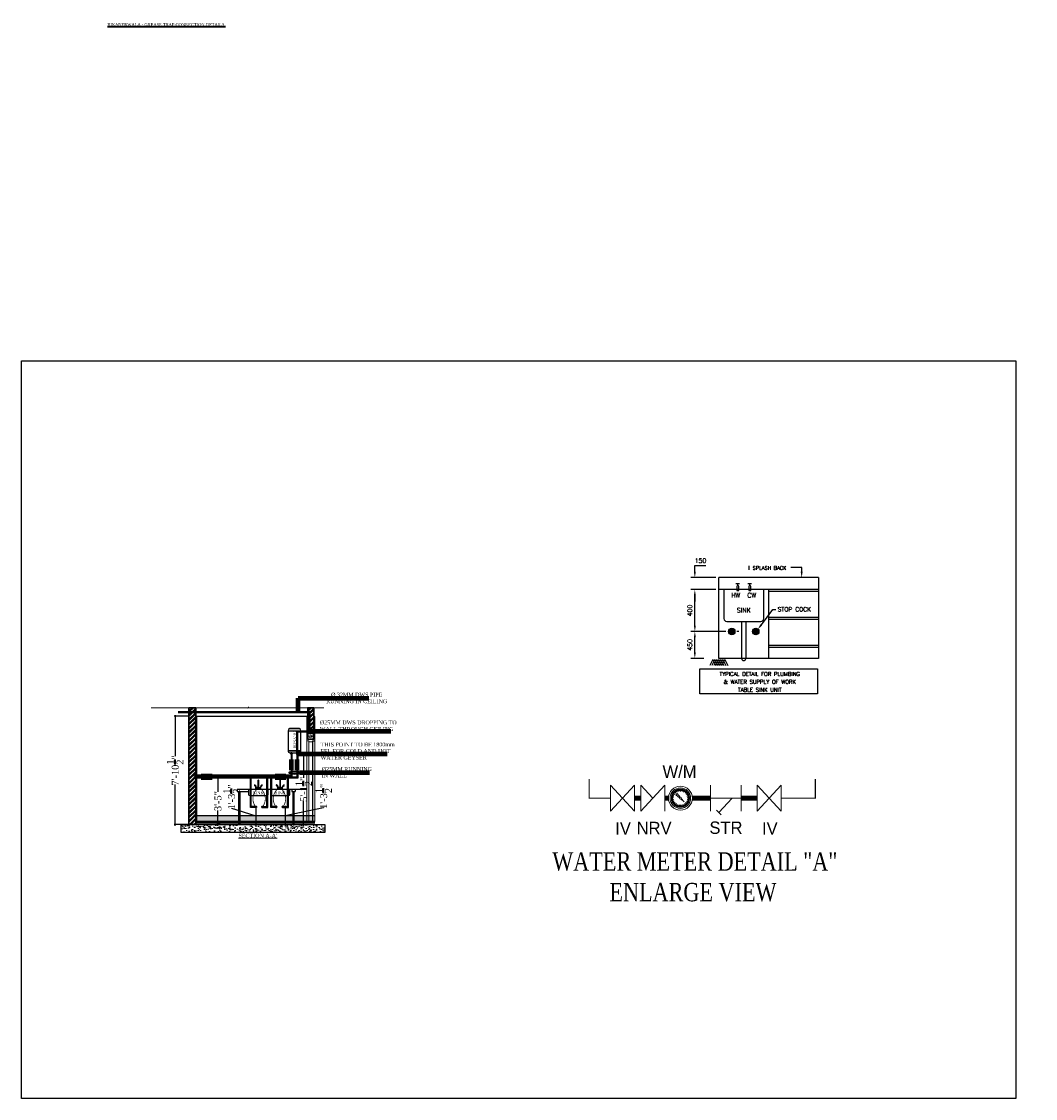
# Model space of a CAD drawing. Header units: inches. Extents: x 119662 to 158499, y 12149 to 20675.
# Tile 1 of 97: x 119726 to 120611, y 16019 to 16960. Entities that reach past the tile are written whole.
import ezdxf
from ezdxf.enums import TextEntityAlignment as Align

# ---------------------------------------------------------------- set-up
doc = ezdxf.new("R2010")
doc.units = ezdxf.units.IN
doc.header["$MEASUREMENT"] = 0
doc.header["$PDMODE"] = 34
doc.linetypes.add('AP0200000$0$AP0500G00$0$1', pattern=[0])
for name, color, linetype, lineweight in [('00-ABM  COMMON TEXT', 7, 'Continuous', 0), ('00-ABM  CWS', 200, 'AP0200000$0$AP0500G00$0$1', 0), ('00-ABM-PHE-WS TEXT', 7, 'Continuous', 18), ('Ceiling', 6, 'Continuous', 20), ('Flooring', 4, 'Continuous', 15), ('FP-SPRINKLER_PENDANT', 222, 'Continuous', 25), ('I-WALL-____-MCUT', 10, 'Continuous', 25), ('PL. FICTURE', 4, 'Continuous', 25), ('PP-Domestic  Cold Water Supply', 5, 'Continuous', 25), ('PP-DWS', 5, 'Continuous', 25), ('PP-HWS', 1, 'Continuous', 25), ('PP-TEXT', 7, 'Continuous', 40), ('PP-Waste Pipe', 3, 'Continuous', 25), ('YA_Door', 6, 'Continuous', 13), ('YA_Elevation Dark', 5, 'Continuous', 25), ('YA_Elevation Light', 8, 'Continuous', 9), ('YA_Hatch', 250, 'Continuous', 13), ('YA_RCC Hatch', 8, 'Continuous', 13), ('YA_Tiling', 151, 'Continuous', 13), ('YA_Wall', 1, 'Continuous', 30)]:
    doc.layers.add(name, color=color, linetype=linetype, lineweight=lineweight)
for name, color, linetype in [('01', 7, 'Continuous'), ('45', 7, 'Continuous'), ('AREA-CROSS', 7, 'Continuous'), ('YA_Rcc', 3, 'Continuous')]:
    doc.layers.add(name, color=color, linetype=linetype)
doc.styles.add('Arial', font='GOTHIC.TTF')
doc.styles.add('ASA-DIM 3.0MM', font='GOTHIC.TTF', dxfattribs={"height": 3})
doc.styles.add('DIM_FONT', font='times.ttf', dxfattribs={"width": 0.8})
doc.styles.add('ROMANC', font='romanc', dxfattribs={"height": 5})
doc.styles.add('SIMPLEX', font='SIMPLEX.SHX', dxfattribs={"height": 2.3})
doc.styles.get("Standard").update_dxf_attribs({"font": 'times.ttf', "height": 4})
doc.styles.add('TIMES NEW ROMAN', font='times.ttf', dxfattribs={"height": 4})
doc.dimstyles.new('PP-DIM', dxfattribs={"dimtxt": 4, "dimasz": 1, "dimexe": 1, "dimexo": 1, "dimgap": 0.09, "dimtad": 0, "dimdec": 1, "dimzin": 0, "dimdsep": 46, "dimlunit": 4, "dimtxsty": 'TIMES NEW ROMAN', "dimblk": 'ARCHTICK', "dimcen": 0.09, "dimdle": 1, "dimclrd": 256, "dimclre": 256, "dimclrt": 256, "dimadec": 0, "dimazin": 0, "dimtfac": 1, "dimtdec": 4, "dimtofl": 0, "dimtmove": 1, "dimatfit": 3, "dimfxl": 1, "dimtolj": 1, "dimtzin": 0, "dimlwd": -1, "dimlwe": -1, "dimarcsym": 0})

# ---------------------------------------------------------------- blocks, each defined once
blk = doc.blocks.new('Door Frame')
at = {"layer": 'YA_Door', "linetype": 'ByBlock', "lineweight": -2}
for p, q in [((150323, 15025), (150323, 14975)), ((150523, 15025), (150323, 15025)), ((150323, 14975), (150377, 14975)), ((150323, 12925), (150323, 14975)), ((150377, 14975), (150377, 14955)), ((150377, 14955), (150468, 14955)), ((150377, 12925), (150377, 14955)), ((150468, 14955), (150468, 14975)), ((150468, 14975), (150523, 14975)), ((150468, 14955), (150468, 12925)), ((150523, 14974), (150473, 14974)), ((150473, 14974), (150473, 12925)), ((150523, 14975), (150523, 15025)), ((150523, 12925), (150523, 14974)), ((150473, 12925), (150523, 12925))]:
    blk.add_line(p, q, dxfattribs=at)
blk = doc.blocks.new('zw$92EC')
at = {"layer": 'YA_Hatch'}
h = blk.add_hatch(dxfattribs=at)
h.set_pattern_fill('ANSI32', color=256, scale=8, angle=180)
h.set_pattern_definition([(225, (-90993.99, -12844.59), (53.881537, -53.881537), []), (225, (-91029.91, -12844.59), (53.881537, -53.881537), [])])
h.paths.add_polyline_path([(1825, 2978), (1675, 2978), (1675, 2330), (1825, 2330)])
at = {"layer": 'YA_RCC Hatch', "transparency": 33554636}
h = blk.add_hatch(dxfattribs=at)
h.set_pattern_fill('AR-CONC', color=256, scale=0.5, angle=180)
h.set_pattern_definition([(230, (-90993.99, -12844.59), (-91.092334, 7.96954), [9.525, -104.775]), (175, (-90993.99, -12844.59), (17.62171, -95.52842), [7.62, -83.82029]), (280.45144, (-91001.58, -12843.93), (-73.47062, -87.55888), [8.095, -89.04512]), (226.1842, (-90993.99, -12869.99), (-135.53952, 21.02116), [14.2875, -157.1625]), (276.63556, (-91005.29, -12868.24), (-118.70207, -123.71306), [12.14251, -133.5678]), (171.18415, (-90993.99, -12869.99), (-118.70207, -123.71306), [11.42998, -125.72987]), (201, (-91006.69, -12863.64), (-75.807196, 51.1326), [9.525, -104.775]), (146, (-91006.69, -12863.64), (-30.90101, -92.09398), [7.62, -83.82]), (251.45144, (-91013.01, -12859.38), (-106.70821, -40.961384), [8.095, -89.04497]), (217.5, (-90993.99, -12844.592), (-1.544302, -42.27752), [0, -82.804, 0, -85.09, 0, -84.1375]), (187.5, (-90993.99, -12844.592), (-33.409831, -50.090287), [0, -48.514, 0, -80.899, 0, -32.0675]), (147.5, (-90965.67, -12844.592), (-67.795298, 2.864372), [0, -31.75, 0, -99.06, 0, -131.445]), (137.5, (-90952.97, -12844.59), (-74.06459, -12.713246), [0, -41.275, 0, -65.786, 0, -93.345])])
h.paths.add_polyline_path([(1675, 2180), (1825, 2180), (1825, 2330), (1675, 2330)])
at = {"layer": 'YA_Rcc', "ltscale": 0.2}
blk.add_lwpolyline([(1675, 2180), (1825, 2180), (1825, 2330), (1675, 2330)], close=True, dxfattribs=at)
at = {"layer": 'YA_Tiling'}
for points in [[(1662, 2750), (1650, 2750), (1650, 2180), (1662, 2180)], [(1850, 2750), (1838, 2750), (1838, 2180), (1850, 2180)]]:
    blk.add_lwpolyline(points, close=True, dxfattribs=at)
at = {"layer": 'YA_Wall', "ltscale": 0.2}
blk.add_lwpolyline([(1825, 2978), (1675, 2978), (1675, 2330), (1825, 2330)], close=True, dxfattribs=at)
at = {"layer": 'YA_Elevation Light'}
blk.add_blockref('Door Frame', (-148673, -12845), dxfattribs=at)
blk = doc.blocks.new('PP-GY-C')
at = {"layer": 'PL. FICTURE', "color": 0}
for p, q in [((-161, 257, 0), (166, 257, 0)), ((-161, -244, 0), (166, -244, 0)), ((-161, -253, 0), (166, -253, 0))]:
    blk.add_line(p, q, dxfattribs=at)
blk.add_lwpolyline([(-118, -304), (123, -304, 0.375011), (166, -253), (166, 257, 0.365938), (131, 300), (-127, 300, 0.365938), (-161, 257), (-161, -253, 0.375011)], format="xyb", close=True, dxfattribs=at)
blk.add_lwpolyline([(-127, 300), (-127, 317), (131, 317), (131, 300)], close=True, dxfattribs=at)
at = {"layer": 'PL. FICTURE', "color": 0, "elevation": 0}
for points in [[(-88, -304), (-88, -336), (-62, -336), (-62, -304)], [(62, -304), (62, -336), (88, -336), (88, -304)]]:
    blk.add_lwpolyline(points, close=True, dxfattribs=at)
at = {"layer": 'PL. FICTURE', "color": 0, "insert": (46, -191, 0), "char_height": 74.54, "width": 2916.83, "attachment_point": 3, "rotation": 270}
blk.add_mtext('{\\fTimes New Roman|b0|i0|c0|p18;GEYSER}', dxfattribs=at)
blk = doc.blocks.new('A$C56267174')
for p, q in [((295, 302), (295, 308)), ((326, 274), (297, 295)), ((332, 285), (342, 239)), ((387, 426), (387, 357)), ((387, 344), (387, 270)), ((405, 357), (405, 426)), ((405, 270), (405, 344)), ((459, 285), (449, 239)), ((465, 274), (494, 295)), ((496, 302), (496, 308)), ((334, 222), (329, 269)), ((350, 222), (334, 222)), ((347, 234), (350, 234)), ((350, 234), (350, 240)), ((350, 234), (350, 222)), ((350, 216), (350, 222)), ((351, 241), (372, 242)), ((372, 213), (351, 215)), ((372, 242), (374, 243)), ((372, 214), (372, 242)), ((372, 242), (372, 242)), ((374, 213), (372, 214)), ((372, 214), (372, 213)), ((374, 213), (374, 243)), ((374, 243), (376, 243)), ((378, 200), (379, 207)), ((381, 247), (382, 265)), ((382, 265), (384, 265)), ((384, 265), (408, 265)), ((387, 270), (405, 270)), ((410, 265), (408, 265)), ((410, 247), (410, 265)), ((413, 200), (412, 207)), ((417, 243), (415, 243)), ((417, 213), (417, 243)), ((419, 242), (417, 243)), ((417, 213), (419, 214)), ((419, 214), (419, 242)), ((441, 241), (419, 242)), ((419, 242), (419, 242)), ((419, 213), (441, 215)), ((419, 214), (419, 213)), ((441, 234), (441, 240)), ((441, 234), (441, 222)), ((444, 234), (441, 234)), ((441, 216), (441, 222)), ((441, 222), (457, 222)), ((457, 222), (463, 269))]:
    blk.add_line(p, q)
for centre, radius, start, end in [((297, 308), 2, 90, 180), ((305, 302), 10, 180, 223.0734), ((281, 241), 70.4, 45.3741, 76.7548), ((319, 268), 10, 5.886, 43.0734), ((318, 283), 15, 8.8252, 34.3104), ((390, 351), 5.86, 140.4177, 217.9852), ((387, 356), 1.64, 102.6674, 218.0261), ((386, 346), 1.29, 114.8047, 245.1953), ((396, 321), 35.1, 73.5696, 106.4975), ((396, 314), 35.3, 73.5535, 106.4465), ((387, 346), 1.7, 215.7695, 256.5959), ((396, 426), 9, 0.1224, 179.8776), ((396, 324), 34.9, 75.0637, 104.9363), ((404, 356), 1.71, 325.8407, 73.6277), ((404, 346), 1.7, 283.4243, 324.2103), ((401, 351), 5.71, 319.9002, 40.0998), ((405, 346), 1.29, 294.8047, 65.1953), ((474, 283), 15, 145.6896, 171.1748), ((511, 241), 70.4, 103.2452, 134.6259), ((472, 268), 10, 136.9266, 174.114), ((494, 308), 2, 0, 90), ((486, 302), 10, 316.9266, 0), ((347, 239), 5, 185.886, 270), ((351, 240), 1, 94.3321, 180), ((351, 216), 1, 180, 265.6679), ((374, 208), 5, 357.14, 90), ((376, 248), 5, 270, 357.14), ((366, 228), 20.6, 319.9184, 39.0717), ((391, 264), 8.01, 127.6786, 170.3939), ((400, 264), 8.01, 9.6061, 52.3214), ((425, 228), 20.6, 140.9283, 220.0816), ((415, 248), 5, 182.86, 270), ((417, 208), 5, 90, 182.86), ((440, 240), 1, 0, 85.6679), ((440, 216), 1, 274.3321, 0), ((444, 239), 5, 270, 354.114)]:
    blk.add_arc(centre, radius, start, end)
for start_param, end_param in [(6.229942, 9.478021), (3.592619, 5.832158)]:
    blk.add_ellipse((396, 345), major_axis=(10, 0), ratio=0.172573, start_param=start_param, end_param=end_param)
blk = doc.blocks.new('ANGEL VALVE')
at = {"color": 254}
blk.add_circle((889488, -82298), 11.7, dxfattribs=at)
for centre, radius, start, end in [((889488, -82298), 23.4, 138.1949, 161.8051), ((889467, -82291), 1.47, 161.8051, 249.5127), ((889467, -82305), 1.47, 110.4873, 198.1949), ((889488, -82298), 23.4, 198.1949, 221.8051), ((889464, -82298), 5.86, 290.4873, 69.5127), ((889471, -82284), 1.47, 50.4873, 138.1949), ((889471, -82313), 1.47, 221.8051, 309.5127), ((889476, -82278), 5.86, 230.4873, 9.5127), ((889476, -82319), 5.86, 350.4873, 129.5127), ((889483, -82277), 1.47, 101.8051, 189.5127), ((889483, -82320), 1.47, 170.4873, 258.1949), ((889488, -82298), 23.4, 78.1949, 101.8051), ((889488, -82298), 23.4, 258.1949, 281.8051), ((889492, -82277), 1.47, 350.4873, 78.1949), ((889492, -82320), 1.47, 281.8051, 9.5127), ((889499, -82278), 5.86, 170.4873, 309.5127), ((889499, -82319), 5.86, 50.4873, 189.5127), ((889504, -82284), 1.47, 41.8051, 129.5127), ((889504, -82313), 1.47, 230.4873, 318.1949), ((889488, -82298), 23.4, 18.1949, 41.8051), ((889511, -82298), 5.86, 110.4873, 249.5127), ((889488, -82298), 23.4, 318.1949, 341.8051), ((889509, -82291), 1.47, 290.4873, 18.1949), ((889509, -82305), 1.47, 341.8051, 69.5127)]:
    blk.add_arc(centre, radius, start, end, dxfattribs=at)
blk = doc.blocks.new('_ArchTick')
at = {"color": 251, "linetype": 'ByBlock', "const_width": 0.15}
blk.add_lwpolyline([(-0.5, -0.5), (0.5, 0.5)], dxfattribs=at)
blk = doc.blocks.new('*D607')
at = {"ltscale": 12, "transparency": 16777216}
for p, q in [((119954.78, 16274), (119954.78, 16274)), ((119955.78, 16275), (119955.78, 16257.58)), ((119989.4, 16273.25), (119955.78, 16266.29)), ((119989.4, 16273.43), (119989.4, 16273.25)), ((119950.64, 16258.58), (119956.78, 16258.58))]:
    blk.add_line(p, q, dxfattribs=at)
at = {"layer": 'Defpoints', "color": 0, "transparency": 16777216}
for p in [(119955.78, 16274), (119949.64, 16258.58), (119955.78, 16258.58)]:
    blk.add_point(p, dxfattribs=at)
at = {"transparency": 16777216}
for p, rotation in [((119955.78, 16274), 90), ((119955.78, 16258.58), 270)]:
    blk.add_blockref('_ArchTick', p, dxfattribs=dict(at, rotation=rotation))
at = {"lineweight": 40, "transparency": 16777216, "insert": (119989.4, 16283.25), "char_height": 4, "attachment_point": 5, "rotation": 90, "style": 'TIMES NEW ROMAN'}
blk.add_mtext('\\A1;\\H1.5x;1\'-3{\\H1.000000x;\\S1/2;}"', dxfattribs=at)
blk = doc.blocks.new('*D608')
at = {"ltscale": 12, "transparency": 16777216}
for p, q in [((119909, 16272.98), (119909, 16272.8)), ((119909, 16272.8), (119930.19, 16266.29)), ((119929.19, 16274), (119929.19, 16274)), ((119930.19, 16275), (119930.19, 16257.58)), ((119929.19, 16258.58), (119929.19, 16258.58))]:
    blk.add_line(p, q, dxfattribs=at)
at = {"layer": 'Defpoints', "color": 0, "transparency": 16777216}
for p in [(119930.19, 16274), (119930.19, 16258.58), (119930.19, 16258.58)]:
    blk.add_point(p, dxfattribs=at)
at = {"transparency": 16777216}
for p, rotation in [((119930.19, 16274), 90), ((119930.19, 16258.58), 270)]:
    blk.add_blockref('_ArchTick', p, dxfattribs=dict(at, rotation=rotation))
at = {"lineweight": 40, "transparency": 16777216, "insert": (119909, 16282.79), "char_height": 4, "attachment_point": 5, "rotation": 90, "style": 'TIMES NEW ROMAN'}
blk.add_mtext('\\A1;\\H1.5x;1\'-3{\\H1.000000x;\\S1/2;}"', dxfattribs=at)
blk = doc.blocks.new('*D609')
at = {"ltscale": 12, "transparency": 16777216}
for p, q in [((119897.1, 16300.72), (119897.1, 16287.28)), ((119898.96, 16299.72), (119896.1, 16299.72)), ((119897.1, 16257.58), (119897.1, 16271.02)), ((119898.96, 16258.58), (119896.1, 16258.58))]:
    blk.add_line(p, q, dxfattribs=at)
at = {"layer": 'Defpoints', "color": 0, "transparency": 16777216}
for p in [(119899.96, 16299.72), (119897.1, 16258.58), (119899.96, 16258.58)]:
    blk.add_point(p, dxfattribs=at)
at = {"transparency": 16777216}
for p, rotation in [((119897.1, 16299.72), 90), ((119897.1, 16258.58), 270)]:
    blk.add_blockref('_ArchTick', p, dxfattribs=dict(at, rotation=rotation))
at = {"lineweight": 40, "transparency": 16777216, "insert": (119897.1, 16279.15), "char_height": 4, "attachment_point": 5, "rotation": 90, "style": 'TIMES NEW ROMAN'}
blk.add_mtext('\\A1;\\H1.5x;3\'-5"', dxfattribs=at)
blk = doc.blocks.new('*D610')
at = {"ltscale": 12, "transparency": 16777216}
for p, q in [((119967.39, 16320.29), (119972.93, 16320.29)), ((119971.93, 16321.29), (119971.93, 16299.56)), ((119971.93, 16257.58), (119971.93, 16279.31)), ((119967.39, 16258.58), (119972.93, 16258.58))]:
    blk.add_line(p, q, dxfattribs=at)
at = {"layer": 'Defpoints', "color": 0, "transparency": 16777216}
for p in [(119966.39, 16320.29), (119966.39, 16258.58), (119971.93, 16258.58)]:
    blk.add_point(p, dxfattribs=at)
at = {"transparency": 16777216}
for p, rotation in [((119971.93, 16320.29), 90), ((119971.93, 16258.58), 270)]:
    blk.add_blockref('_ArchTick', p, dxfattribs=dict(at, rotation=rotation))
at = {"lineweight": 40, "transparency": 16777216, "insert": (119971.93, 16289.44), "char_height": 4, "attachment_point": 5, "rotation": 90, "style": 'TIMES NEW ROMAN'}
blk.add_mtext('\\A1;\\H1.5x;5\'-1{\\H1.000000x;\\S1/2;}"', dxfattribs=at)
blk = doc.blocks.new('*D611')
at = {"ltscale": 12, "transparency": 16777216}
for p, q in [((119870.84, 16353.28), (119858.78, 16353.28)), ((119859.78, 16354.28), (119859.78, 16318.32)), ((119859.78, 16257.58), (119859.78, 16293.54)), ((119870.84, 16258.58), (119858.78, 16258.58))]:
    blk.add_line(p, q, dxfattribs=at)
at = {"layer": 'Defpoints', "color": 0, "transparency": 16777216}
for p in [(119871.84, 16353.28), (119859.78, 16258.58), (119871.84, 16258.58)]:
    blk.add_point(p, dxfattribs=at)
at = {"transparency": 16777216}
for p, rotation in [((119859.78, 16353.28), 90), ((119859.78, 16258.58), 270)]:
    blk.add_blockref('_ArchTick', p, dxfattribs=dict(at, rotation=rotation))
at = {"lineweight": 40, "transparency": 16777216, "insert": (119859.78, 16305.93), "char_height": 4, "attachment_point": 5, "rotation": 90, "style": 'TIMES NEW ROMAN'}
blk.add_mtext('\\A1;\\H1.5x;7\'-10{\\H1.000000x;\\S1/2;}"', dxfattribs=at)
blk = doc.blocks.new('zw$F51A')
at = {"layer": '00-ABM  CWS', "color": 20, "lineweight": -3, "insert": (-1356.3, -635.6), "char_height": 125, "width": 2480.259, "attachment_point": 1, "style": 'DIM_FONT'}
blk.add_mtext('\\pi297.92;WATER METER DETAIL "A" \\P\\pi686.6;ENLARGE VIEW', dxfattribs=at)
blk = doc.blocks.new('m')
at = {"layer": '00-ABM  CWS', "color": 7}
for p, q in [((130021.52, 21522.77), (130026.12, 21517.77)), ((130021.52, 21517.77), (130026.12, 21522.77)), ((130027.36, 21522.77), (130029.65, 21520.27)), ((130027.36, 21517.77), (130031.95, 21522.77)), ((130054.31, 21522.77), (130049.71, 21517.77)), ((130054.31, 21517.77), (130049.71, 21522.77)), ((130046.61, 21520.27), (130040.71, 21520.27)), ((130042.35, 21517.49), (130044.91, 21520.27)), ((130042.78, 21517.03), (130041.9, 21517.96))]:
    blk.add_line(p, q, dxfattribs=at)
at = {"layer": '00-ABM  CWS', "color": 7, "lineweight": 0}
for p, q in [((130033.55, 21520.63), (130033.2, 21520.72)), ((130033.71, 21520.67), (130033.23, 21520.83)), ((130033.61, 21520.8), (130033.27, 21520.94)), ((130033.64, 21520.89), (130033.32, 21521.04)), ((130033.68, 21520.97), (130033.37, 21521.14)), ((130033.85, 21520.97), (130033.42, 21521.24)), ((130033.78, 21521.12), (130033.49, 21521.33)), ((130033.84, 21521.19), (130033.56, 21521.42)), ((130033.9, 21521.26), (130033.63, 21521.5)), ((130034.05, 21521.22), (130033.71, 21521.58)), ((130034.03, 21521.38), (130033.8, 21521.66)), ((130034.1, 21521.44), (130033.89, 21521.73)), ((130034.17, 21521.49), (130033.98, 21521.79)), ((130034.32, 21521.41), (130034.08, 21521.85)), ((130034.33, 21521.14), (130034.08, 21520.89)), ((130034.77, 21520.3), (130034.08, 21520.89)), ((130034.33, 21521.57), (130034.18, 21521.9)), ((130034.41, 21521.61), (130034.28, 21521.95)), ((130034.91, 21520.45), (130034.33, 21521.14)), ((130034.5, 21521.64), (130034.39, 21521.98)), ((130034.62, 21521.53), (130034.5, 21522.01)), ((130034.67, 21521.69), (130034.61, 21522.04)), ((130034.76, 21521.7), (130034.72, 21522.06)), ((130034.85, 21521.71), (130034.83, 21522.07)), ((130034.94, 21521.57), (130034.94, 21522.07)), ((130034.94, 21521.57), (130034.94, 21522.07)), ((130035.03, 21521.71), (130035.06, 21522.07)), ((130035.12, 21521.7), (130035.17, 21522.06)), ((130035.21, 21521.69), (130035.28, 21522.04)), ((130035.27, 21521.53), (130035.39, 21522.01)), ((130035.39, 21521.64), (130035.5, 21521.98)), ((130035.47, 21521.61), (130035.6, 21521.95)), ((130035.55, 21521.57), (130035.71, 21521.9)), ((130035.57, 21521.41), (130035.81, 21521.85)), ((130035.71, 21521.49), (130035.91, 21521.79)), ((130035.79, 21521.44), (130036, 21521.73)), ((130035.83, 21521.22), (130036.17, 21521.58)), ((130035.86, 21521.38), (130036.09, 21521.66)), ((130035.99, 21521.26), (130036.25, 21521.5)), ((130036.04, 21520.97), (130036.46, 21521.24)), ((130036.05, 21521.19), (130036.33, 21521.42)), ((130036.11, 21521.12), (130036.4, 21521.33)), ((130036.18, 21520.67), (130036.65, 21520.83)), ((130036.2, 21520.97), (130036.52, 21521.14)), ((130036.24, 21520.89), (130036.57, 21521.04)), ((130036.28, 21520.8), (130036.61, 21520.94)), ((130036.33, 21520.63), (130036.68, 21520.72)), ((130033.51, 21520.27), (130033.14, 21520.27)), ((130033.65, 21520.35), (130033.15, 21520.39)), ((130033.51, 21520.18), (130033.15, 21520.16)), ((130033.52, 21520.45), (130033.16, 21520.5)), ((130033.52, 21520.09), (130033.16, 21520.05)), ((130033.53, 21520.54), (130033.18, 21520.61)), ((130033.67, 21520.03), (130033.18, 21519.94)), ((130033.55, 21519.92), (130033.2, 21519.83)), ((130033.58, 21519.83), (130033.23, 21519.72)), ((130033.61, 21519.74), (130033.27, 21519.61)), ((130033.77, 21519.72), (130033.32, 21519.51)), ((130033.68, 21519.58), (130033.37, 21519.41)), ((130033.73, 21519.5), (130033.42, 21519.31)), ((130033.78, 21519.43), (130033.49, 21519.22)), ((130033.94, 21519.45), (130033.56, 21519.13)), ((130033.9, 21519.29), (130033.63, 21519.04)), ((130033.96, 21519.23), (130033.71, 21518.96)), ((130034.03, 21519.17), (130033.8, 21518.89)), ((130034.18, 21519.22), (130033.89, 21518.82)), ((130034.17, 21519.06), (130033.98, 21518.76)), ((130034.25, 21519.01), (130034.08, 21518.7)), ((130034.33, 21518.97), (130034.18, 21518.65)), ((130034.46, 21519.07), (130034.28, 21518.6)), ((130034.5, 21518.91), (130034.39, 21518.56)), ((130034.59, 21518.88), (130034.5, 21518.53)), ((130034.67, 21518.86), (130034.61, 21518.51)), ((130034.78, 21518.98), (130034.72, 21518.49)), ((130034.85, 21518.84), (130034.83, 21518.48)), ((130034.94, 21518.97), (130034.94, 21518.48)), ((130034.94, 21518.97), (130034.94, 21518.48)), ((130035.68, 21519.53), (130035, 21520.11)), ((130035.03, 21518.84), (130035.06, 21518.48)), ((130035.68, 21519.53), (130035.11, 21520.21)), ((130035.11, 21518.98), (130035.17, 21518.49)), ((130035.21, 21518.86), (130035.28, 21518.51)), ((130035.3, 21518.88), (130035.39, 21518.53)), ((130035.39, 21518.91), (130035.5, 21518.56)), ((130035.42, 21519.07), (130035.6, 21518.6)), ((130035.55, 21518.97), (130035.71, 21518.65)), ((130035.64, 21519.01), (130035.81, 21518.7)), ((130035.71, 21519.22), (130036, 21518.82)), ((130035.71, 21519.06), (130035.91, 21518.76)), ((130035.86, 21519.17), (130036.09, 21518.89)), ((130035.93, 21519.23), (130036.17, 21518.96)), ((130035.94, 21519.45), (130036.33, 21519.13)), ((130035.99, 21519.29), (130036.25, 21519.04)), ((130036.11, 21519.43), (130036.4, 21519.22)), ((130036.12, 21519.72), (130036.57, 21519.51)), ((130036.16, 21519.5), (130036.46, 21519.31)), ((130036.2, 21519.58), (130036.52, 21519.41)), ((130036.22, 21520.03), (130036.71, 21519.94)), ((130036.24, 21520.35), (130036.74, 21520.39)), ((130036.28, 21519.74), (130036.61, 21519.61)), ((130036.31, 21519.83), (130036.65, 21519.72)), ((130036.33, 21519.92), (130036.68, 21519.83)), ((130036.35, 21520.54), (130036.71, 21520.61)), ((130036.37, 21520.45), (130036.73, 21520.5)), ((130036.37, 21520.09), (130036.73, 21520.05)), ((130036.38, 21520.27), (130036.74, 21520.27)), ((130036.38, 21520.18), (130036.74, 21520.16))]:
    blk.add_line(p, q, dxfattribs=at)
at = {"layer": '00-ABM  CWS', "color": 7}
for points in [[(130021.52, 21522.77), (130021.52, 21517.77)], [(130026.12, 21517.77), (130026.12, 21522.77)], [(130027.36, 21522.77), (130027.36, 21517.77)], [(130031.95, 21517.77), (130031.95, 21522.77)], [(130040.71, 21522.77), (130040.71, 21517.77)], [(130046.61, 21517.77), (130046.61, 21522.77)], [(130049.71, 21517.77), (130049.71, 21522.77)], [(130054.31, 21522.77), (130054.31, 21517.77)]]:
    blk.add_lwpolyline(points, dxfattribs=at)
for radius in [2.3, 1.97]:
    blk.add_circle((130034.94, 21520.27), radius, dxfattribs=at)
at = {"layer": '00-ABM  CWS', "color": 7, "lineweight": 0}
blk.add_circle((130034.94, 21520.27), 0.175, dxfattribs=at)
at = {"layer": 'PP-Domestic  Cold Water Supply', "const_width": 1}
for points in [[(130027.36, 21520.27), (130026.12, 21520.27)], [(130032.64, 21520.27), (130031.95, 21520.27)], [(130040.71, 21520.27), (130037.24, 21520.27)], [(130049.71, 21520.27), (130046.61, 21520.27)]]:
    blk.add_lwpolyline(points, dxfattribs=at)
at = {"layer": '00-ABM  COMMON TEXT', "lineweight": 0, "char_height": 2.377, "width": 351.4456, "attachment_point": 1, "style": 'Arial'}
for s, insert in [('W/M', (130031.52, 21526.55, 0)), ('IV', (130022.44, 21515.65, 0)), ('NRV', (130026.54, 21515.72, 0)), ('STR', (130040.52, 21515.78, 0)), ('IV', (130050.63, 21515.65, 0))]:
    blk.add_mtext(s, dxfattribs=dict(at, insert=insert))

msp = doc.modelspace()

# ---------------------------------------------------------------- hatches: boundary and pattern name
at = {"layer": 'YA_Hatch'}
h = msp.add_hatch(dxfattribs=at)
h.set_pattern_fill('ANSI32', color=256, scale=0.274286, angle=180)
h.set_pattern_definition([(225, (116573.3156, 15818.1928), (1.847367, -1.847367), []), (225, (116572.084, 15818.1928), (1.847367, -1.847367), [])])
h.paths.add_polyline_path([(119877.84, 16360.69), (119871.84, 16360.69), (119871.84, 16258.58), (119877.84, 16258.58), (119877.84, 16259.95), (119877.84, 16261.32)])
at = {"layer": 'YA_Hatch', "transparency": 33554636}
h = msp.add_hatch(dxfattribs=at)
h.set_pattern_fill('ANSI31', color=256, scale=0.068571, angle=45)
h.set_pattern_definition([(90, (116384.74411, 15818.19281), (-0.217714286, 0), [])])
h.paths.add_polyline_path([(119877.84, 16352.86), (119877.84, 16353.28), (119975.63, 16353.28), (119975.63, 16352.86)])
at = {"layer": 'YA_Hatch', "ltscale": 0.2, "transparency": 33554636}
h = msp.add_hatch(dxfattribs=at)
h.set_pattern_fill('DOTS', color=256, scale=0.342857, angle=45)
h.set_pattern_definition([(45, (115843.3615, 15818.1928), (-0.19243406, 0.57730218), [0, -0.544285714])])
h.paths.add_polyline_path([(119878.7, 16261.32), (119878.7, 16266.46), (119981.56, 16266.46), (119981.56, 16261.32)])
at = {"layer": 'YA_Hatch', "transparency": 33554636}
h = msp.add_hatch(dxfattribs=at)
h.set_pattern_fill('ANSI31', color=256, scale=0.274286, angle=45)
h.set_pattern_definition([(90, (116384.7441, 15818.1928), (-0.87085714, 0), [])])
h.paths.add_polyline_path([(119877.84, 16259.95), (119981.56, 16259.95), (119981.56, 16261.32), (119877.84, 16261.32)])
h = msp.add_hatch(dxfattribs=at)
h.set_pattern_fill('AR-SAND', color=256, scale=0.017143, angle=45)
h.set_pattern_definition([(82.5, (116384.7441, 15818.1928), (-0.61265374, 0.57386312), [0, -0.66185143, 0, -0.74022857, 0, -0.70757143]), (52.5, (116384.7441, 15818.1928), (-0.32401873, 1.41382775), [0, -0.35705143, 0, -0.59653714, 0, -0.2286]), (12.5, (116384.3654, 15817.8141), (0.95708542, 0.96056968), [0, -0.21771429, 0, -0.78377143, 0, -1.02325714]), (2.5, (116384.3654, 15817.8141), (0.65533904, 1.19580134), [0, -0.10885714, 0, -0.51380571, 0, -0.58782857])])
h.paths.add_polyline_path([(119981.56, 16259.95), (119981.56, 16258.58), (119877.84, 16258.58), (119877.84, 16259.95)])
at = {"layer": 'YA_RCC Hatch', "transparency": 33554636}
h = msp.add_hatch(dxfattribs=at)
h.set_pattern_fill('AR-CONC', color=256, scale=0.034286, angle=180)
h.set_pattern_definition([(230, (116573.3156, 15818.193), (-6.2463315, 0.546483), [0.653143, -7.184571]), (175, (116573.3156, 15818.193), (1.208346, -6.55052), [0.522514, -5.747677]), (280.45144, (116572.795, 15818.2384), (-5.037986, -6.004037), [0.555086, -6.105951]), (226.1842, (116573.316, 15816.451), (-9.294139, 1.441451), [0.979714, -10.776857]), (276.63556, (116572.541, 15816.571), (-8.13957, -8.483181), [0.83263, -9.158935]), (171.18415, (116573.316, 15816.451), (-8.13957, -8.483181), [0.78377, -8.621477]), (201, (116572.445, 15816.8865), (-5.198208, 3.506235), [0.653143, -7.184571]), (146, (116572.445, 15816.8865), (-2.118927, -6.315016), [0.522514, -5.747657]), (251.45144, (116572.0116, 15817.179), (-7.317134, -2.808781), [0.555086, -6.105941]), (217.5, (116573.3156, 15818.1928), (-0.105895, -2.8990299), [0, -5.6779886, 0, -5.834743, 0, -5.7694286]), (187.5, (116573.3156, 15818.1928), (-2.2909599, -3.4347626), [0, -3.3266743, 0, -5.54736, 0, -2.1989143]), (147.5, (116575.2576, 15818.1928), (-4.6488204, 0.1964141), [0, -2.177143, 0, -6.7926857, 0, -9.0133714]), (137.5, (116576.1285, 15818.193), (-5.078715, -0.8717654), [0, -2.8302857, 0, -4.51104, 0, -6.4008])])
h.paths.add_polyline_path([(119864.98, 16258.58), (119971.93, 16258.58), (119990.32, 16258.58), (119990.32, 16251.72), (119864.98, 16251.72)])

# ---------------------------------------------------------------- linework, layer by layer
at = {"color": 7, "linetype": 'ByBlock'}
for p, q in [((120313.43, 16484.77), (120323.13, 16484.77)), ((120313.43, 16479.54), (120313.43, 16484.77)), ((120331.73, 16474.31), (120309.94, 16474.31)), ((120331.73, 16463.85), (120309.94, 16463.85)), ((120331.73, 16463.85), (120309.94, 16463.85)), ((120313.43, 16432.47), (120313.43, 16458.62)), ((120313.43, 16458.62), (120313.43, 16453.39)), ((120340.45, 16427.24), (120309.94, 16427.24)), ((120351.78, 16427.24), (120350.04, 16427.24)), ((120313.43, 16408.94), (120313.43, 16422.01)), ((120321.27, 16403.71), (120309.94, 16403.71)), ((120343.94, 16403.71), (120334.35, 16403.71))]:
    msp.add_line(p, q, dxfattribs=at)
at = {"color": 7}
for p, q in [((120406.7, 16483.03), (120397.11, 16483.03)), ((120406.7, 16479.54), (120406.7, 16483.03)), ((120334.35, 16403.71), (120334.35, 16474.31)), ((120421.51, 16474.31), (120334.35, 16474.31)), ((120421.51, 16474.31), (120421.51, 16403.71)), ((120421.51, 16463.85), (120334.35, 16463.85)), ((120338.71, 16463.85), (120338.71, 16438.58)), ((120350.04, 16466.47), (120350.04, 16462.98)), ((120350.04, 16462.98), (120351.78, 16462.98)), ((120350.91, 16467.34), (120350.91, 16469.08)), ((120351.78, 16462.98), (120351.78, 16466.47)), ((120360.5, 16466.47), (120360.5, 16462.98)), ((120360.5, 16462.98), (120362.24, 16462.98)), ((120361.37, 16467.34), (120361.37, 16469.08)), ((120362.24, 16462.98), (120362.24, 16466.47)), ((120373.57, 16438.58), (120373.57, 16463.85)), ((120377.93, 16403.71), (120377.93, 16463.85)), ((120421.51, 16462.11), (120377.93, 16462.11)), ((120371.48, 16433.17), (120381.42, 16446.42)), ((120381.42, 16446.42), (120384.03, 16446.42)), ((120341.32, 16435.96), (120370.96, 16435.96)), ((120354.4, 16403.71), (120354.4, 16435.96)), ((120357.88, 16435.96), (120357.88, 16403.71)), ((120421.51, 16439.45), (120377.93, 16439.45)), ((120421.51, 16437.7), (120377.93, 16437.7)), ((120343.41, 16428.15), (120344.98, 16427.24)), ((120344.98, 16427.24), (120343.41, 16426.34)), ((120345.33, 16427.85), (120343.76, 16428.75)), ((120343.76, 16425.73), (120345.33, 16426.64)), ((120345.33, 16429.66), (120345.33, 16427.85)), ((120345.33, 16426.64), (120345.33, 16424.83)), ((120346.03, 16427.85), (120346.03, 16429.66)), ((120347.6, 16428.75), (120346.03, 16427.85)), ((120346.03, 16424.83), (120346.03, 16426.64)), ((120346.03, 16426.64), (120347.6, 16425.73)), ((120346.38, 16427.24), (120347.95, 16428.15)), ((120347.95, 16426.34), (120346.38, 16427.24)), ((120364.33, 16428.15), (120365.9, 16427.24)), ((120365.9, 16427.24), (120364.33, 16426.34)), ((120366.25, 16427.85), (120364.68, 16428.75)), ((120364.68, 16425.73), (120366.25, 16426.64)), ((120366.25, 16429.66), (120366.25, 16427.85)), ((120366.25, 16426.64), (120366.25, 16424.83)), ((120366.95, 16427.85), (120366.95, 16429.66)), ((120368.52, 16428.75), (120366.95, 16427.85)), ((120366.95, 16424.83), (120366.95, 16426.64)), ((120366.95, 16426.64), (120368.52, 16425.73)), ((120367.3, 16427.24), (120368.87, 16428.15)), ((120368.87, 16426.34), (120367.3, 16427.24)), ((120421.51, 16415.04), (120377.93, 16415.04)), ((120421.51, 16413.3), (120377.93, 16413.3)), ((120329.12, 16402.84), (120326.5, 16397.61)), ((120330.86, 16402.84), (120328.25, 16397.61)), ((120329.12, 16402.84), (120331.73, 16397.61)), ((120332.61, 16402.84), (120329.99, 16397.61)), ((120330.86, 16402.84), (120333.48, 16397.61)), ((120334.35, 16402.84), (120331.73, 16397.61)), ((120332.61, 16402.84), (120335.22, 16397.61)), ((120336.09, 16402.84), (120333.48, 16397.61)), ((120421.51, 16403.71), (120334.35, 16403.71)), ((120334.35, 16402.84), (120336.96, 16397.61)), ((120337.84, 16402.84), (120335.22, 16397.61)), ((120336.09, 16402.84), (120338.71, 16397.61)), ((120339.58, 16402.84), (120336.96, 16397.61)), ((120337.84, 16402.84), (120340.45, 16397.61)), ((120339.58, 16402.84), (120342.19, 16397.61)), ((120357.88, 16403.57), (120354.4, 16403.57)), ((119913.84, 16289.44), (119913.84, 16287.55)), ((119913.84, 16289.44), (119964.49, 16289.44)), ((119913.84, 16287.55), (119923.88, 16287.55)), ((119915.02, 16287.55), (119915.02, 16258.58)), ((119916.43, 16268.99), (119916.43, 16287.55)), ((119923.88, 16289.44), (119923.88, 16284.97)), ((119924.82, 16284.03), (119939.9, 16284.03)), ((119940.84, 16284.84), (119940.84, 16289.44)), ((119942.99, 16289.44), (119942.99, 16284.97)), ((119943.93, 16284.03), (119959.01, 16284.03)), ((119959.95, 16284.84), (119959.95, 16289.44)), ((119961.67, 16289.44), (119961.67, 16287.55)), ((119961.67, 16287.55), (119964.49, 16287.55)), ((119962.37, 16287.55), (119962.37, 16258.58)), ((119963.79, 16268.99), (119963.79, 16287.55)), ((119964.49, 16289.44), (119964.49, 16287.55)), ((119964.49, 16289.44), (119974.7, 16289.44)), ((119916.43, 16258.58), (119916.43, 16268.99)), ((119963.79, 16258.58), (119963.79, 16268.99)), ((119915.02, 16260.46), (119916.43, 16260.46)), ((119915.02, 16259.52), (119916.43, 16259.52)), ((119915.02, 16258.58), (119916.43, 16258.58)), ((119962.37, 16260.46), (119963.79, 16260.46)), ((119962.37, 16259.52), (119963.79, 16259.52)), ((119962.37, 16258.58), (119963.79, 16258.58))]:
    msp.add_line(p, q, dxfattribs=at)
at = {"lineweight": 53, "const_width": 1}
for points in [[(120239.82, 16281.72), (120221.22, 16281.72), (120221.22, 16298.39)], [(120388.8, 16281.72), (120418.57, 16281.72), (120418.57, 16298.39)]]:
    msp.add_lwpolyline(points, dxfattribs=at)
at = {"color": 7}
for centre, radius in [((120345.68, 16427.24), 2.79), ((120345.68, 16427.24), 2.44), ((120345.68, 16427.24), 0.697), ((120366.6, 16427.24), 2.79), ((120366.6, 16427.24), 2.44), ((120366.6, 16427.24), 0.697)]:
    msp.add_circle(centre, radius, dxfattribs=at)
for centre, radius, start, end in [((120350.91, 16466.47), 0.872, 0, 180), ((120361.37, 16466.47), 0.872, 0, 180), ((120341.32, 16438.58), 2.61, 180, 270), ((120370.96, 16438.58), 2.61, 270, 0), ((120345.68, 16427.24), 0.523, 0, 180), ((120345.68, 16427.24), 0.523, 180, 0), ((120366.6, 16427.24), 0.523, 0, 180), ((120366.6, 16427.24), 0.523, 180, 0), ((120356.14, 16403.57), 1.74, 180, 0), ((119924.82, 16284.97), 0.942, 180, 270), ((119939.9, 16284.97), 0.942, 270, 0), ((119943.93, 16284.97), 0.942, 180, 270), ((119959.01, 16284.97), 0.942, 270, 0)]:
    msp.add_arc(centre, radius, start, end, dxfattribs=at)
at = {"color": 7, "linetype": 'ByBlock'}
for points in [[(120312.56, 16479.54), (120314.3, 16479.54), (120313.43, 16474.31)], [(120312.56, 16458.62), (120314.3, 16458.62), (120313.43, 16463.85)], [(120312.56, 16458.62), (120314.3, 16458.62), (120313.43, 16463.85)], [(120312.56, 16432.47), (120314.3, 16432.47), (120313.43, 16427.24)], [(120312.56, 16422.01), (120314.3, 16422.01), (120313.43, 16427.24)], [(120312.56, 16408.94), (120314.3, 16408.94), (120313.43, 16403.71)]]:
    msp.add_solid(points, dxfattribs=at)
at = {"color": 7}
for points in [[(120407.57, 16479.54), (120405.82, 16479.54), (120406.7, 16474.31)], [(120372.18, 16432.65), (120370.78, 16433.69), (120368.34, 16428.99)]]:
    msp.add_solid(points, dxfattribs=at)
for points in [[(120349.17, 16469.61), (120349.17, 16468.56), (120352.65, 16469.61), (120352.65, 16468.56)], [(120359.63, 16469.61), (120359.63, 16468.56), (120363.11, 16469.61), (120363.11, 16468.56)]]:
    msp.add_trace(points, dxfattribs=at)
at = {"layer": 'AREA-CROSS'}
for p, q in [((120317.79, 16394.54), (120420.64, 16394.54)), ((120317.79, 16372.75), (120317.79, 16394.54)), ((120420.64, 16394.54), (120420.64, 16372.75)), ((120420.64, 16372.75), (120317.79, 16372.75))]:
    msp.add_line(p, q, dxfattribs=at)
at = {"layer": 'Ceiling', "linetype": 'Continuous', "ltscale": 15}
msp.add_lwpolyline([(119975.63, 16352.86), (119877.84, 16352.86), (119877.84, 16353.28), (119975.63, 16353.28)], close=True, dxfattribs=at)
at = {"layer": 'Defpoints', "color": 7, "linetype": 'ByBlock'}
for p in [(120345.68, 16423.76), (120356.14, 16423.76)]:
    msp.add_point(p, dxfattribs=at)
at = {"layer": 'Flooring', "linetype": 'Continuous', "ltscale": 15}
msp.add_lwpolyline([(119989.53, 16360.69), (119924.15, 16360.69), (119923.87, 16361.31), (119923.53, 16360.15), (119923.21, 16360.69), (119838.84, 16360.69)], dxfattribs=at)
at = {"layer": 'I-WALL-____-MCUT'}
msp.add_line((120360.74, 16481.24, -1.36), (120360.74, 16484.72, -1.36), dxfattribs=at)
at = {"layer": 'PP-DWS', "ltscale": 0.25}
for p, q in [((119862.41, 16357.24), (119977.22, 16357.24)), ((119977.22, 16357.24), (119977.22, 16340.14)), ((119862.41, 16356.38), (119976.37, 16356.38)), ((119976.37, 16356.38), (119976.37, 16340.14)), ((119965.97, 16340.56), (119976.8, 16340.56)), ((119965.97, 16320.01), (119965.97, 16340.56)), ((119965.97, 16339.71), (119976.8, 16339.71)), ((119966.82, 16320.01), (119966.82, 16340.56)), ((119965.93, 16320.06), (119965.93, 16300.15)), ((119966.79, 16320.06), (119966.79, 16299.29)), ((119965.93, 16300.15), (119877.13, 16300.15)), ((119966.79, 16299.29), (119877.13, 16299.29)), ((119939.83, 16274.43), (119939.83, 16300.15)), ((119940.68, 16273.57), (119940.68, 16300.15)), ((119957.85, 16274.43), (119957.85, 16300.15)), ((119958.71, 16273.57), (119958.71, 16300.15)), ((119935.93, 16274.43), (119939.83, 16274.43)), ((119935.93, 16273.57), (119940.68, 16273.57)), ((119953.96, 16274.43), (119957.85, 16274.43)), ((119953.96, 16273.57), (119958.71, 16273.57))]:
    msp.add_line(p, q, dxfattribs=at)
at = {"layer": 'PP-DWS', "ltscale": 0.25, "const_width": 0.686}
for points in [[(119935.93, 16274, 0.399523), (119934.54, 16289.87)], [(119953.71, 16274, 0.399523), (119952.31, 16289.87)]]:
    msp.add_lwpolyline(points, format="xyb", dxfattribs=at)
at = {"layer": 'PP-DWS', "ltscale": 0.25}
for centre, radius in [((119976.79, 16340.14), 0.429), ((119966.39, 16320.29), 0.514), ((119877.13, 16299.72), 0.429)]:
    msp.add_circle(centre, radius, dxfattribs=at)
at = {"layer": 'PP-HWS', "ltscale": 0.25}
for p, q in [((119960.9, 16320.01), (119960.9, 16300.86)), ((119961.76, 16320.01), (119961.76, 16300.86)), ((119961.76, 16301.71), (119877.13, 16301.71)), ((119961.76, 16300.86), (119877.13, 16300.86)), ((119925.4, 16273.57), (119925.4, 16301.71)), ((119926.25, 16274.43), (119926.25, 16301.71)), ((119943.42, 16273.57), (119943.42, 16301.71)), ((119944.28, 16274.43), (119944.28, 16301.71)), ((119930.15, 16273.57), (119925.4, 16273.57)), ((119930.15, 16274.43), (119926.25, 16274.43)), ((119948.17, 16273.57), (119943.42, 16273.57)), ((119948.17, 16274.43), (119944.28, 16274.43))]:
    msp.add_line(p, q, dxfattribs=at)
at = {"layer": 'PP-HWS', "ltscale": 0.25, "const_width": 0.686}
for points in [[(119930.15, 16274, -0.399523), (119931.54, 16289.87)], [(119947.92, 16274, -0.399523), (119949.32, 16289.87)]]:
    msp.add_lwpolyline(points, format="xyb", dxfattribs=at)
at = {"layer": 'PP-HWS', "ltscale": 0.25}
for centre, radius in [((119961.33, 16320.29), 0.514), ((119877.13, 16301.29), 0.429)]:
    msp.add_circle(centre, radius, dxfattribs=at)
at = {"layer": 'PP-TEXT'}
msp.add_ellipse((119964.1, 16303.91), major_axis=(-4.8, 0), ratio=0.235669, dxfattribs=at)
at = {"layer": 'YA_Elevation Dark'}
msp.add_lwpolyline([(119981.56, 16261.32), (119878.7, 16261.32), (119878.7, 16266.46), (119981.56, 16266.46)], dxfattribs=at)
at = {"layer": 'YA_Elevation Light'}
msp.add_lwpolyline([(119981.56, 16258.58), (119877.84, 16258.58), (119877.84, 16259.95), (119981.56, 16259.95)], dxfattribs=at)
at = {"layer": 'YA_Rcc', "ltscale": 0.2}
msp.add_lwpolyline([(119864.98, 16258.58), (119990.32, 16258.58), (119990.32, 16251.72), (119864.98, 16251.72)], close=True, dxfattribs=at)
at = {"layer": 'YA_Tiling'}
msp.add_lwpolyline([(119878.7, 16352.86), (119878.29, 16352.86), (119878.29, 16261.32), (119878.7, 16261.32)], close=True, dxfattribs=at)
at = {"layer": 'YA_Wall', "ltscale": 0.2}
msp.add_lwpolyline([(119877.84, 16360.69), (119871.84, 16360.69), (119871.84, 16258.58), (119877.84, 16258.58)], close=True, dxfattribs=at)

# ---------------------------------------------------------------- block references
at = {"lineweight": 53, "xscale": 4.544105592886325, "yscale": 4.544105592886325, "zscale": 4.544105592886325}
msp.add_blockref('m', (-470591.7, -81508.68), dxfattribs=at)
at = {"xscale": 0.03428571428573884, "yscale": 0.03428571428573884, "zscale": 0.03428571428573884}
for p in [(119918.8, 16282.58), (119937.91, 16282.58)]:
    msp.add_blockref('A$C56267174', p, dxfattribs=at)
at = {"color": 254, "yscale": 0.02562921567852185, "zscale": 0.02562921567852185}
for p, xscale in [((142727.06, 18383.24, 0), -0.02562921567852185), ((142732.76, 18383.24, 0), -0.02562921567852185), ((97151.08, 18383.24, 0), 0.02562921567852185), ((97156.74, 18383.24), 0.02562921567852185)]:
    msp.add_blockref('ANGEL VALVE', p, dxfattribs=dict(at, xscale=xscale))
at = {"layer": 'FP-SPRINKLER_PENDANT', "ltscale": 0.2, "xscale": 0.03428571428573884, "yscale": 0.03428571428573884, "zscale": 0.03428571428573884}
msp.add_blockref('zw$92EC', (119918.13, 16258.58), dxfattribs=at)
at = {"layer": 'PL. FICTURE', "xscale": 0.03428571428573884, "yscale": 0.03428571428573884, "zscale": 0.03428571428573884, "rotation": 359.9999999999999}
msp.add_blockref('PP-GY-C', (119963.82, 16331.81, 0), dxfattribs=at)
at = {"layer": 'PP-Waste Pipe', "ltscale": 0.25, "xscale": 0.1283047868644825, "yscale": 0.1283047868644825, "zscale": 0.1283047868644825}
msp.add_blockref('zw$F51A', (120324.79, 16315.92), dxfattribs=at)

# ---------------------------------------------------------------- texts
at = {"color": 7, "linetype": 'ByBlock', "style": 'SIMPLEX'}
msp.add_text('150', height=4.01, dxfattribs=at).set_placement((120318.36, 16489.13), align=Align.MIDDLE_CENTER)
at = {"color": 7, "style": 'SIMPLEX'}
for s, height, p in [('SPLASH BACK', 3.2077, (120378.63, 16481.11)), ('HW', 4.01, (120349.17, 16456.88)), ('CW', 4.01, (120363.11, 16456.88)), ('SINK', 4.01, (120356.14, 16443.81))]:
    msp.add_text(s, height=height, dxfattribs=at).set_placement(p, align=Align.CENTER)
at = {"color": 7, "linetype": 'ByBlock', "style": 'SIMPLEX'}
for s, p in [('400', (120309.07, 16445.55)), ('450', (120309.07, 16415.48))]:
    msp.add_text(s, height=4.01, rotation=90, dxfattribs=at).set_placement(p, align=Align.MIDDLE_CENTER)
at = {"color": 7, "style": 'SIMPLEX'}
msp.add_text('STOP COCK', height=3.766, dxfattribs=at).set_placement((120385.78, 16444.68))
at = {"color": 7}
for p in [(119932.36, 16285.05), (119951.47, 16285.05)]:
    msp.add_text('SINK', height=2.638, dxfattribs=at).set_placement(p, align=Align.CENTER)
at = {"layer": '00-ABM-PHE-WS TEXT', "char_height": 3.4286, "attachment_point": 1}
for s, insert, width in [('{\\fTimes New Roman|b0|i0|c0|p34;Ø25MM DWS DROPPING TO WALL THROUGH CEILING }', (119986.07, 16349.53), 69.1907), ('Ø25MM RUNNING IN WALL', (119987.72, 16308.85), 46.9134), ("{\\LSECTION A-A'}", (119915.06, 16250.72), 32.4921)]:
    msp.add_mtext(s, dxfattribs=dict(at, insert=insert, width=width))
at = {"layer": '01', "color": 3, "linetype": 'Continuous', "style": 'ROMANC'}
for s, p in [('TYPICAL DETAIL FOR PLUMBING', (120370.09, 16388.44)), ('& WATER SUPPLY OF WORK', (120370.09, 16381.56)), ('TABLE SINK UNIT', (120370.09, 16374.69))]:
    msp.add_text(s, height=3.3886, dxfattribs=at).set_placement(p, align=Align.CENTER)
at = {"layer": 'PP-TEXT', "insert": (119800.58, 16958.64), "char_height": 2.56, "width": 105.2629, "attachment_point": 1, "rotation": 0.03369, "bg_fill": 2}
msp.add_mtext('{\\LBIKANERWALA - GREASE TRAP CONNECTION DETAILS.}', dxfattribs=at)

# ---------------------------------------------------------------- dimensions: what is measured, and where the dimension line sits
at = {"color": 2, "lineweight": 40, "ltscale": 12}
for p1, p2, distance, override, picture, middle in [((119871.84, 16353.28), (119871.84, 16258.58), -12.06, {"dimtxt": 3, "dimtxsty": 'TIMES NEW ROMAN', "dimblk": 'ArchTick'}, '*D611', (119859.78, 16305.93)), ((119966.39, 16320.29), (119966.39, 16258.58), 5.54, {"dimtxsty": 'TIMES NEW ROMAN', "dimblk": 'ArchTick'}, '*D610', (119971.93, 16289.44)), ((119899.96, 16299.72), (119899.96, 16258.58), -2.86, {"dimtxt": 3, "dimtxsty": 'TIMES NEW ROMAN', "dimblk": 'ArchTick'}, '*D609', (119897.1, 16279.15))]:
    dim = msp.add_aligned_dim(p1=p1, p2=p2, distance=distance, text='\\H1.5x;<>', dimstyle='PP-DIM', override=override, dxfattribs=at)
    dim.commit()
    dim.dimension.update_dxf_attribs({"geometry": picture, "text_midpoint": middle})
for base, p1, p2, picture, middle in [((119930.19, 16258.58, 0), (119930.19, 16274, 0), (119930.19, 16258.58, 0), '*D608', (119909, 16273.07, 0)), ((119955.78, 16258.58), (119955.78, 16274), (119949.64, 16258.58), '*D607', (119989.4, 16273.52))]:
    dim = msp.add_linear_dim(base=base, p1=p1, p2=p2, angle=90, text='\\H1.5x;<>', dimstyle='PP-DIM', override={"dimtxsty": 'TIMES NEW ROMAN', "dimblk": 'ArchTick'}, dxfattribs=at)
    dim.commit()
    dim.dimension.update_dxf_attribs({"geometry": picture, "text_midpoint": middle, "dimtype": 160})

# ---------------------------------------------------------------- leaders
at = {"layer": 'PP-TEXT'}
for points in [[(119976.79, 16340.14), (120048.03, 16340.14)], [(119961.33, 16305.99), (119961.33, 16315.48)], [(119966.37, 16305.99), (119966.37, 16315.48)], [(119882.56, 16301.32), (119892.05, 16301.32)], [(119882.56, 16299.77), (119892.05, 16299.77)], [(119946.99, 16301.32), (119956.48, 16301.32)], [(119946.99, 16299.77), (119956.48, 16299.77)], [(119968.44, 16303.97), (120029.38, 16303.97)]]:
    msp.add_leader(points, dimstyle='PP-DIM', override={"dimasz": 5, "dimtad": 4, "dimlwd": 65535}, dxfattribs=at)

# ---------------------------------------------------------------- next in the draw order: texts
at = {"layer": '00-ABM-PHE-WS TEXT', "insert": (119986.77, 16330.25, 0), "char_height": 3.4286, "width": 69.1907, "attachment_point": 1, "bg_fill": 2}
msp.add_mtext('THIS POINT TO BE 1800mm FFL FOR COLD AND HOT WATER GEYSER', dxfattribs=at)
at = {"layer": 'PP-TEXT', "insert": (120018.24, 16369.17), "char_height": 3.4286, "width": 64.3421, "attachment_point": 5, "style": 'ASA-DIM 3.0MM', "bg_fill": 2}
msp.add_mtext('{\\fTimes New Roman|b0|i0|c0|p18;Ø 32MM DWS PIPE RUNNING IN CEILING}', dxfattribs=at)

# ---------------------------------------------------------------- next in the draw order: linework, layer by layer
at = {"layer": '45'}
msp.add_lwpolyline([(119725.67, 16663.6), (120593.55, 16663.6), (120593.55, 16019.4), (119725.67, 16019.4)], close=True, dxfattribs=at)

# ---------------------------------------------------------------- next in the draw order: leaders
at = {"layer": 'PP-TEXT'}
for points in [[(119967.01, 16357.24), (119967.01, 16369), (120028.85, 16369)], [(119966.39, 16320.29), (120044.78, 16320.29)]]:
    msp.add_leader(points, dimstyle='PP-DIM', override={"dimasz": 5, "dimtad": 4, "dimlwd": 65535}, dxfattribs=at)

doc.saveas('drawing.dxf')
